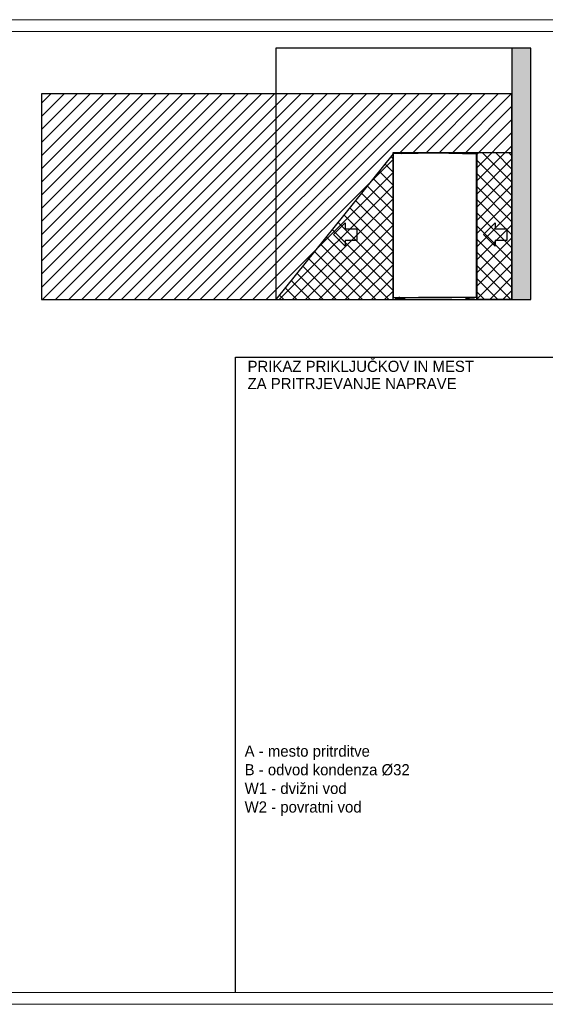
# Model space of a CAD drawing. Header units: millimetres. Extents: x 0 to 39025, y -31299 to 8400.
# Tile 47 of 256: x 9110 to 13595, y -31299 to -22899. Entities that reach past the tile are written whole.
import ezdxf

# ---------------------------------------------------------------- set-up
doc = ezdxf.new("R2010")
doc.units = ezdxf.units.MM
for name, color, linetype in [('ANOTACIJE', 7, 'Continuous'), ('FORMAT', 7, 'Continuous'), ('ODMIKI funkcionalni', 253, 'Continuous'), ('ODMIKI varnostni', 252, 'Continuous'), ('SREDNJICE_IN_TOCKE', 252, 'Continuous')]:
    doc.layers.add(name, color=color, linetype=linetype)
doc.styles.add('SLDTEXTSTYLE0', font='Montserrat-Regular.ttf', dxfattribs={"bigfont": 'bigfont'})
doc.styles.add('SLDTEXTSTYLE1', font='Montserrat-Regular.ttf')

# ---------------------------------------------------------------- blocks, each defined once
blk = doc.blocks.new('PUŠČICA')
at = {"ltscale": 10}
for p, q in [((0, 0), (-50, 50)), ((-50, 50), (-50, 25)), ((-100, 25), (-100, -25)), ((-50, 25), (-100, 25)), ((-50, -50), (0, 0)), ((-100, -25), (-50, -25)), ((-50, -25), (-50, -50))]:
    blk.add_line(p, q, dxfattribs=at)
blk = doc.blocks.new('*U54')
at = {"lineweight": 25}
for p, q in [((69.1, 14.3), (69.1, 2.5)), ((86.1, 14.3), (86.1, 2.5)), ((628.9, 12), (628.9, 2.5)), ((645.9, 12), (645.9, 2.5))]:
    blk.add_line(p, q, dxfattribs=at)
for points in [[(19.1, 0), (103, 0), (103, 2.5), (19.1, 2.5)], [(616.9, 0), (695.8, 0), (695.8, 2.5), (616.9, 2.5)]]:
    blk.add_lwpolyline(points, close=True, dxfattribs=at)
for points, knots in [([(2.9, 1247.8), (2.9, 1247.8), (2.3, 1247.7), (2.3, 1247.7), (2.3, 1247.7), (1.8, 1247.6), (1.8, 1247.6), (1.8, 1247.6), (1.3, 1247.3), (1.3, 1247.3), (1.3, 1247.3), (0.9, 1246.9), (0.9, 1246.9), (0.9, 1246.9), (0.5, 1246.5), (0.5, 1246.5), (0.5, 1246.5), (0.2, 1246), (0.2, 1246), (0.2, 1246), (0.1, 1245.4), (0.1, 1245.4), (0.1, 1245.4), (0, 1244.9), (0, 1244.9)], [0, 0, 0, 0, 1, 1, 1, 2, 2, 2, 3, 3, 3, 4, 4, 4, 5, 5, 5, 6, 6, 6, 7, 7, 7, 8, 8, 8, 8]), ([(1.4, 1243.3), (1.4, 1243.3), (0.8, 1243.2), (0.8, 1243.2), (0.8, 1243.2), (0.3, 1243.1), (0.3, 1243.1), (0.3, 1243.1), (0, 1243), (0, 1243), (0, 1243), (0, 1242.9), (0, 1242.9), (0, 1242.9), (0.3, 1242.8), (0.3, 1242.8), (0.3, 1242.8), (0.7, 1242.7), (0.7, 1242.7), (0.7, 1242.7), (1.3, 1242.7), (1.3, 1242.7), (1.3, 1242.7), (2, 1242.6), (2, 1242.6)], [0, 0, 0, 0, 1, 1, 1, 2, 2, 2, 3, 3, 3, 4, 4, 4, 5, 5, 5, 6, 6, 6, 7, 7, 7, 8, 8, 8, 8]), ([(2.9, 1246.8), (2.9, 1246.8), (2.5, 1246.8), (2.5, 1246.8), (2.5, 1246.8), (2.2, 1246.6), (2.2, 1246.6), (2.2, 1246.6), (1.8, 1246.5), (1.8, 1246.5), (1.8, 1246.5), (1.6, 1246.2), (1.6, 1246.2), (1.6, 1246.2), (1.3, 1245.9), (1.3, 1245.9), (1.3, 1245.9), (1.2, 1245.6), (1.2, 1245.6), (1.2, 1245.6), (1.1, 1245.3), (1.1, 1245.3), (1.1, 1245.3), (1, 1244.9), (1, 1244.9)], [0, 0, 0, 0, 1, 1, 1, 2, 2, 2, 3, 3, 3, 4, 4, 4, 5, 5, 5, 6, 6, 6, 7, 7, 7, 8, 8, 8, 8]), ([(1.7, 1243.3), (1.7, 1243.3), (1.4, 1243.2), (1.4, 1243.2), (1.4, 1243.2), (1.2, 1243.1), (1.2, 1243.1), (1.2, 1243.1), (1, 1243), (1, 1243), (1, 1243), (1, 1242.9), (1, 1242.9), (1, 1242.9), (1.1, 1242.8), (1.1, 1242.8), (1.1, 1242.8), (1.4, 1242.7), (1.4, 1242.7), (1.4, 1242.7), (1.7, 1242.7), (1.7, 1242.7), (1.7, 1242.7), (2, 1242.6), (2, 1242.6)], [0, 0, 0, 0, 1, 1, 1, 2, 2, 2, 3, 3, 3, 4, 4, 4, 5, 5, 5, 6, 6, 6, 7, 7, 7, 8, 8, 8, 8]), ([(2.9, 1246.7), (2.9, 1246.7), (2.5, 1246.6), (2.5, 1246.6), (2.5, 1246.6), (2.2, 1246.5), (2.2, 1246.5), (2.2, 1246.5), (1.9, 1246.3), (1.9, 1246.3), (1.9, 1246.3), (1.6, 1246.1), (1.6, 1246.1), (1.6, 1246.1), (1.4, 1245.8), (1.4, 1245.8), (1.4, 1245.8), (1.3, 1245.5), (1.3, 1245.5), (1.3, 1245.5), (1.2, 1245.2), (1.2, 1245.2), (1.2, 1245.2), (1.1, 1244.8), (1.1, 1244.8)], [0, 0, 0, 0, 1, 1, 1, 2, 2, 2, 3, 3, 3, 4, 4, 4, 5, 5, 5, 6, 6, 6, 7, 7, 7, 8, 8, 8, 8]), ([(2, 1242.6), (2, 1242.6), (1.9, 1243.3), (1.9, 1243.3), (1.9, 1243.3), (1.8, 1244), (1.8, 1244), (1.8, 1244), (1.7, 1244.4), (1.7, 1244.4), (1.7, 1244.4), (1.6, 1244.6), (1.6, 1244.6)], [0, 0, 0, 0, 1, 1, 1, 2, 2, 2, 3, 3, 3, 4, 4, 4, 4]), ([(2, 1242.6), (2, 1242.6), (1.9, 1243), (1.9, 1243), (1.9, 1243), (1.8, 1243.3), (1.8, 1243.3), (1.8, 1243.3), (1.7, 1243.5), (1.7, 1243.5), (1.7, 1243.5), (1.7, 1243.6), (1.7, 1243.6)], [0, 0, 0, 0, 1, 1, 1, 2, 2, 2, 3, 3, 3, 4, 4, 4, 4]), ([(2.9, 1245.6), (2.9, 1245.6), (2.8, 1245.6), (2.8, 1245.6), (2.8, 1245.6), (2.6, 1245.6), (2.6, 1245.6), (2.6, 1245.6), (2.5, 1245.5), (2.5, 1245.5), (2.5, 1245.5), (2.3, 1245.4), (2.3, 1245.4), (2.3, 1245.4), (2.3, 1245.3), (2.3, 1245.3), (2.3, 1245.3), (2.2, 1245.2), (2.2, 1245.2), (2.2, 1245.2), (2.1, 1245), (2.1, 1245), (2.1, 1245), (2.1, 1244.8), (2.1, 1244.8)], [0, 0, 0, 0, 1, 1, 1, 2, 2, 2, 3, 3, 3, 4, 4, 4, 5, 5, 5, 6, 6, 6, 7, 7, 7, 8, 8, 8, 8]), ([(2.9, 1245.7), (2.9, 1245.7), (2.9, 1245.8), (2.9, 1245.8), (2.9, 1245.8), (2.9, 1246), (2.9, 1246), (2.9, 1246), (2.9, 1246.3), (2.9, 1246.3), (2.9, 1246.3), (2.9, 1246.8), (2.9, 1246.8), (2.9, 1246.8), (2.9, 1247.2), (2.9, 1247.2), (2.9, 1247.2), (2.9, 1247.5), (2.9, 1247.5), (2.9, 1247.5), (2.9, 1247.7), (2.9, 1247.7), (2.9, 1247.7), (2.9, 1247.8), (2.9, 1247.8)], [0, 0, 0, 0, 1, 1, 1, 2, 2, 2, 3, 3, 3, 4, 4, 4, 5, 5, 5, 6, 6, 6, 7, 7, 7, 8, 8, 8, 8]), ([(2.9, 1247.8), (2.9, 1247.8), (2.9, 1247.8), (2.9, 1247.8), (2.9, 1247.8), (2.9, 1247.8), (2.9, 1247.8)], [0, 0, 0, 0, 1, 1, 1, 2, 2, 2, 2]), ([(68.2, 1246.3), (68.2, 1246.3), (68.2, 1246.5), (68.2, 1246.5), (68.2, 1246.5), (68.1, 1246.6), (68.1, 1246.6), (68.1, 1246.6), (68, 1246.8), (68, 1246.8), (68, 1246.8), (67.9, 1246.9), (67.9, 1246.9), (67.9, 1246.9), (67.8, 1247), (67.8, 1247), (67.8, 1247), (67.7, 1247), (67.7, 1247), (67.7, 1247), (67.5, 1247.1), (67.5, 1247.1), (67.5, 1247.1), (67.4, 1247.1), (67.4, 1247.1)], [0, 0, 0, 0, 1, 1, 1, 2, 2, 2, 3, 3, 3, 4, 4, 4, 5, 5, 5, 6, 6, 6, 7, 7, 7, 8, 8, 8, 8]), ([(69.2, 1246.5), (69.2, 1246.5), (69.1, 1246.8), (69.1, 1246.8), (69.1, 1246.8), (69, 1247.1), (69, 1247.1), (69, 1247.1), (69, 1247.1), (69, 1247.1)], [0, 0, 0, 0, 1, 1, 1, 2, 2, 2, 3, 3, 3, 3]), ([(74.1, 1247.3), (74.1, 1247.3), (74.2, 1247.2), (74.2, 1247.2), (74.2, 1247.2), (74.2, 1247), (74.2, 1247), (74.2, 1247), (74.2, 1246.8), (74.2, 1246.8), (74.2, 1246.8), (74.2, 1246.5), (74.2, 1246.5)], [0, 0, 0, 0, 1, 1, 1, 2, 2, 2, 3, 3, 3, 4, 4, 4, 4]), ([(356.5, 1255.6), (356.5, 1255.6), (356.5, 1255.5), (356.5, 1255.5), (356.5, 1255.5), (356.5, 1255.2), (356.5, 1255.2), (356.5, 1255.2), (356.5, 1254.9), (356.5, 1254.9), (356.5, 1254.9), (356.5, 1254.5), (356.5, 1254.5), (356.5, 1254.5), (356.5, 1254.1), (356.5, 1254.1), (356.5, 1254.1), (356.5, 1253.8), (356.5, 1253.8), (356.5, 1253.8), (356.5, 1253.5), (356.5, 1253.5), (356.5, 1253.5), (356.5, 1253.4), (356.5, 1253.4)], [0, 0, 0, 0, 1, 1, 1, 2, 2, 2, 3, 3, 3, 4, 4, 4, 5, 5, 5, 6, 6, 6, 7, 7, 7, 8, 8, 8, 8]), ([(356.5, 1252.6), (356.5, 1252.6), (356.5, 1252.8), (356.5, 1252.8), (356.5, 1252.8), (356.5, 1253), (356.5, 1253), (356.5, 1253), (356.5, 1253.1), (356.5, 1253.1), (356.5, 1253.1), (356.5, 1253.2), (356.5, 1253.2), (356.5, 1253.2), (356.5, 1253.3), (356.5, 1253.3), (356.5, 1253.3), (356.5, 1253.4), (356.5, 1253.4), (356.5, 1253.4), (356.5, 1253.4), (356.5, 1253.4), (356.5, 1253.4), (356.5, 1253.4), (356.5, 1253.4)], [0, 0, 0, 0, 1, 1, 1, 2, 2, 2, 3, 3, 3, 4, 4, 4, 5, 5, 5, 6, 6, 6, 7, 7, 7, 8, 8, 8, 8]), ([(357.4, 1252.4), (357.4, 1252.4), (357.4, 1252.3), (357.4, 1252.3), (357.4, 1252.3), (357.4, 1252.2), (357.4, 1252.2), (357.4, 1252.2), (357.4, 1252), (357.4, 1252), (357.4, 1252), (357.4, 1251.8), (357.4, 1251.8), (357.4, 1251.8), (357.4, 1251.5), (357.4, 1251.5), (357.4, 1251.5), (357.4, 1251.1), (357.4, 1251.1), (357.4, 1251.1), (357.4, 1250.8), (357.4, 1250.8), (357.4, 1250.8), (357.4, 1250.4), (357.4, 1250.4)], [0, 0, 0, 0, 1, 1, 1, 2, 2, 2, 3, 3, 3, 4, 4, 4, 5, 5, 5, 6, 6, 6, 7, 7, 7, 8, 8, 8, 8]), ([(357.5, 1255.6), (357.5, 1255.6), (357.5, 1255.6), (357.5, 1255.6), (357.5, 1255.6), (357.5, 1255.6), (357.5, 1255.6), (357.5, 1255.6), (357.5, 1255.6), (357.5, 1255.6), (357.5, 1255.6), (357.5, 1255.6), (357.5, 1255.6), (357.5, 1255.6), (357.5, 1255.6), (357.5, 1255.6), (357.5, 1255.6), (357.5, 1255.6), (357.5, 1255.6), (357.5, 1255.6), (357.5, 1255.6), (357.5, 1255.6), (357.5, 1255.6), (357.5, 1255.6), (357.5, 1255.6)], [0, 0, 0, 0, 1, 1, 1, 2, 2, 2, 3, 3, 3, 4, 4, 4, 5, 5, 5, 6, 6, 6, 7, 7, 7, 8, 8, 8, 8]), ([(357.5, 1254.6), (357.5, 1254.6), (357.5, 1254.6), (357.5, 1254.6), (357.5, 1254.6), (357.5, 1254.6), (357.5, 1254.6), (357.5, 1254.6), (357.5, 1254.6), (357.5, 1254.6), (357.5, 1254.6), (357.5, 1254.6), (357.5, 1254.6), (357.5, 1254.6), (357.5, 1254.6), (357.5, 1254.6)], [0, 0, 0, 0, 1, 1, 1, 2, 2, 2, 3, 3, 3, 4, 4, 4, 5, 5, 5, 5]), ([(357.6, 1250.4), (357.6, 1250.4), (357.6, 1250.8), (357.6, 1250.8), (357.6, 1250.8), (357.6, 1251.1), (357.6, 1251.1), (357.6, 1251.1), (357.6, 1251.5), (357.6, 1251.5), (357.6, 1251.5), (357.6, 1251.8), (357.6, 1251.8), (357.6, 1251.8), (357.6, 1252), (357.6, 1252), (357.6, 1252), (357.6, 1252.2), (357.6, 1252.2), (357.6, 1252.2), (357.6, 1252.3), (357.6, 1252.3), (357.6, 1252.3), (357.6, 1252.4), (357.6, 1252.4)], [0, 0, 0, 0, 1, 1, 1, 2, 2, 2, 3, 3, 3, 4, 4, 4, 5, 5, 5, 6, 6, 6, 7, 7, 7, 8, 8, 8, 8]), ([(358.5, 1253.4), (358.5, 1253.4), (358.5, 1253.5), (358.5, 1253.5), (358.5, 1253.5), (358.5, 1253.8), (358.5, 1253.8), (358.5, 1253.8), (358.5, 1254.1), (358.5, 1254.1), (358.5, 1254.1), (358.5, 1254.5), (358.5, 1254.5), (358.5, 1254.5), (358.5, 1254.9), (358.5, 1254.9), (358.5, 1254.9), (358.5, 1255.2), (358.5, 1255.2), (358.5, 1255.2), (358.5, 1255.5), (358.5, 1255.5), (358.5, 1255.5), (358.5, 1255.6), (358.5, 1255.6)], [0, 0, 0, 0, 1, 1, 1, 2, 2, 2, 3, 3, 3, 4, 4, 4, 5, 5, 5, 6, 6, 6, 7, 7, 7, 8, 8, 8, 8]), ([(358.5, 1253.4), (358.5, 1253.4), (358.5, 1253.4), (358.5, 1253.4), (358.5, 1253.4), (358.5, 1253.4), (358.5, 1253.4), (358.5, 1253.4), (358.5, 1253.3), (358.5, 1253.3), (358.5, 1253.3), (358.5, 1253.2), (358.5, 1253.2), (358.5, 1253.2), (358.5, 1253.1), (358.5, 1253.1), (358.5, 1253.1), (358.5, 1253), (358.5, 1253), (358.5, 1253), (358.5, 1252.8), (358.5, 1252.8), (358.5, 1252.8), (358.5, 1252.6), (358.5, 1252.6)], [0, 0, 0, 0, 1, 1, 1, 2, 2, 2, 3, 3, 3, 4, 4, 4, 5, 5, 5, 6, 6, 6, 7, 7, 7, 8, 8, 8, 8]), ([(640.8, 1246.5), (640.8, 1246.5), (640.8, 1246.8), (640.8, 1246.8), (640.8, 1246.8), (640.8, 1247), (640.8, 1247), (640.8, 1247), (640.8, 1247.2), (640.8, 1247.2), (640.8, 1247.2), (640.9, 1247.3), (640.9, 1247.3)], [0, 0, 0, 0, 1, 1, 1, 2, 2, 2, 3, 3, 3, 4, 4, 4, 4]), ([(645.8, 1246.5), (645.8, 1246.5), (645.9, 1246.8), (645.9, 1246.8), (645.9, 1246.8), (646, 1247.1), (646, 1247.1), (646, 1247.1), (646, 1247.1), (646, 1247.1)], [0, 0, 0, 0, 1, 1, 1, 2, 2, 2, 3, 3, 3, 3]), ([(646.8, 1246.3), (646.8, 1246.3), (646.8, 1246.5), (646.8, 1246.5), (646.8, 1246.5), (646.9, 1246.6), (646.9, 1246.6), (646.9, 1246.6), (647, 1246.8), (647, 1246.8), (647, 1246.8), (647.1, 1246.9), (647.1, 1246.9), (647.1, 1246.9), (647.2, 1247), (647.2, 1247), (647.2, 1247), (647.3, 1247), (647.3, 1247), (647.3, 1247), (647.5, 1247.1), (647.5, 1247.1), (647.5, 1247.1), (647.6, 1247.1), (647.6, 1247.1)], [0, 0, 0, 0, 1, 1, 1, 2, 2, 2, 3, 3, 3, 4, 4, 4, 5, 5, 5, 6, 6, 6, 7, 7, 7, 8, 8, 8, 8]), ([(712.1, 1247.8), (712.1, 1247.8), (712.1, 1247.7), (712.1, 1247.7), (712.1, 1247.7), (712.1, 1247.5), (712.1, 1247.5), (712.1, 1247.5), (712.1, 1247.2), (712.1, 1247.2), (712.1, 1247.2), (712.1, 1246.8), (712.1, 1246.8), (712.1, 1246.8), (712.1, 1246.3), (712.1, 1246.3), (712.1, 1246.3), (712.1, 1246), (712.1, 1246), (712.1, 1246), (712.1, 1245.8), (712.1, 1245.8), (712.1, 1245.8), (712.1, 1245.7), (712.1, 1245.7)], [0, 0, 0, 0, 1, 1, 1, 2, 2, 2, 3, 3, 3, 4, 4, 4, 5, 5, 5, 6, 6, 6, 7, 7, 7, 8, 8, 8, 8]), ([(712.1, 1247.8), (712.1, 1247.8), (712.7, 1247.7), (712.7, 1247.7), (712.7, 1247.7), (713.2, 1247.6), (713.2, 1247.6), (713.2, 1247.6), (713.7, 1247.3), (713.7, 1247.3), (713.7, 1247.3), (714.2, 1246.9), (714.2, 1246.9), (714.2, 1246.9), (714.5, 1246.5), (714.5, 1246.5), (714.5, 1246.5), (714.8, 1246), (714.8, 1246), (714.8, 1246), (714.9, 1245.4), (714.9, 1245.4), (714.9, 1245.4), (715, 1244.9), (715, 1244.9)], [0, 0, 0, 0, 1, 1, 1, 2, 2, 2, 3, 3, 3, 4, 4, 4, 5, 5, 5, 6, 6, 6, 7, 7, 7, 8, 8, 8, 8]), ([(712.1, 1246.8), (712.1, 1246.8), (712.5, 1246.8), (712.5, 1246.8), (712.5, 1246.8), (712.8, 1246.6), (712.8, 1246.6), (712.8, 1246.6), (713.2, 1246.5), (713.2, 1246.5), (713.2, 1246.5), (713.4, 1246.2), (713.4, 1246.2), (713.4, 1246.2), (713.7, 1245.9), (713.7, 1245.9), (713.7, 1245.9), (713.8, 1245.6), (713.8, 1245.6), (713.8, 1245.6), (713.9, 1245.3), (713.9, 1245.3), (713.9, 1245.3), (714, 1244.9), (714, 1244.9)], [0, 0, 0, 0, 1, 1, 1, 2, 2, 2, 3, 3, 3, 4, 4, 4, 5, 5, 5, 6, 6, 6, 7, 7, 7, 8, 8, 8, 8]), ([(713.9, 1244.8), (713.9, 1244.8), (713.8, 1245.2), (713.8, 1245.2), (713.8, 1245.2), (713.7, 1245.5), (713.7, 1245.5), (713.7, 1245.5), (713.6, 1245.8), (713.6, 1245.8), (713.6, 1245.8), (713.4, 1246.1), (713.4, 1246.1), (713.4, 1246.1), (713.1, 1246.3), (713.1, 1246.3), (713.1, 1246.3), (712.8, 1246.5), (712.8, 1246.5), (712.8, 1246.5), (712.5, 1246.6), (712.5, 1246.6), (712.5, 1246.6), (712.1, 1246.7), (712.1, 1246.7)], [0, 0, 0, 0, 1, 1, 1, 2, 2, 2, 3, 3, 3, 4, 4, 4, 5, 5, 5, 6, 6, 6, 7, 7, 7, 8, 8, 8, 8]), ([(712.9, 1244.8), (712.9, 1244.8), (712.9, 1245), (712.9, 1245), (712.9, 1245), (712.8, 1245.2), (712.8, 1245.2), (712.8, 1245.2), (712.7, 1245.3), (712.7, 1245.3), (712.7, 1245.3), (712.7, 1245.4), (712.7, 1245.4), (712.7, 1245.4), (712.5, 1245.5), (712.5, 1245.5), (712.5, 1245.5), (712.4, 1245.6), (712.4, 1245.6), (712.4, 1245.6), (712.2, 1245.6), (712.2, 1245.6), (712.2, 1245.6), (712.1, 1245.6), (712.1, 1245.6)], [0, 0, 0, 0, 1, 1, 1, 2, 2, 2, 3, 3, 3, 4, 4, 4, 5, 5, 5, 6, 6, 6, 7, 7, 7, 8, 8, 8, 8]), ([(713.4, 1244.6), (713.4, 1244.6), (713.3, 1244.4), (713.3, 1244.4), (713.3, 1244.4), (713.2, 1244), (713.2, 1244), (713.2, 1244), (713.1, 1243.3), (713.1, 1243.3), (713.1, 1243.3), (713, 1242.6), (713, 1242.6)], [0, 0, 0, 0, 1, 1, 1, 2, 2, 2, 3, 3, 3, 4, 4, 4, 4]), ([(713.3, 1243.6), (713.3, 1243.6), (713.3, 1243.5), (713.3, 1243.5), (713.3, 1243.5), (713.2, 1243.3), (713.2, 1243.3), (713.2, 1243.3), (713.1, 1243), (713.1, 1243), (713.1, 1243), (713, 1242.6), (713, 1242.6)], [0, 0, 0, 0, 1, 1, 1, 2, 2, 2, 3, 3, 3, 4, 4, 4, 4]), ([(713, 1242.6), (713, 1242.6), (713.7, 1242.7), (713.7, 1242.7), (713.7, 1242.7), (714.3, 1242.7), (714.3, 1242.7), (714.3, 1242.7), (714.7, 1242.8), (714.7, 1242.8), (714.7, 1242.8), (715, 1242.9), (715, 1242.9), (715, 1242.9), (715, 1243), (715, 1243), (715, 1243), (714.7, 1243.1), (714.7, 1243.1), (714.7, 1243.1), (714.2, 1243.2), (714.2, 1243.2), (714.2, 1243.2), (713.6, 1243.3), (713.6, 1243.3)], [0, 0, 0, 0, 1, 1, 1, 2, 2, 2, 3, 3, 3, 4, 4, 4, 5, 5, 5, 6, 6, 6, 7, 7, 7, 8, 8, 8, 8]), ([(713, 1242.6), (713, 1242.6), (713.3, 1242.7), (713.3, 1242.7), (713.3, 1242.7), (713.7, 1242.7), (713.7, 1242.7), (713.7, 1242.7), (713.9, 1242.8), (713.9, 1242.8), (713.9, 1242.8), (714, 1242.9), (714, 1242.9), (714, 1242.9), (714, 1243), (714, 1243), (714, 1243), (713.8, 1243.1), (713.8, 1243.1), (713.8, 1243.1), (713.6, 1243.2), (713.6, 1243.2), (713.6, 1243.2), (713.3, 1243.3), (713.3, 1243.3)], [0, 0, 0, 0, 1, 1, 1, 2, 2, 2, 3, 3, 3, 4, 4, 4, 5, 5, 5, 6, 6, 6, 7, 7, 7, 8, 8, 8, 8]), ([(715, 86.9), (715, 86.9), (715, 86.9), (715, 86.9), (715, 86.9), (715, 86.9), (715, 86.9)], [0, 0, 0, 0, 1, 1, 1, 2, 2, 2, 2]), ([(2, 17.6), (2, 17.6), (1.3, 17.6), (1.3, 17.6), (1.3, 17.6), (0.7, 17.6), (0.7, 17.6), (0.7, 17.6), (0.3, 17.6), (0.3, 17.6), (0.3, 17.6), (0, 17.6), (0, 17.6), (0, 17.6), (0, 17.6), (0, 17.6)], [0, 0, 0, 0, 1, 1, 1, 2, 2, 2, 3, 3, 3, 4, 4, 4, 5, 5, 5, 5]), ([(0.2, 17.6), (0.2, 17.6), (0.3, 17.4), (0.3, 17.4), (0.3, 17.4), (0.6, 17.1), (0.6, 17.1), (0.6, 17.1), (0.9, 16.9), (0.9, 16.9), (0.9, 16.9), (1.2, 16.7), (1.2, 16.7), (1.2, 16.7), (1.6, 16.6), (1.6, 16.6), (1.6, 16.6), (2, 16.5), (2, 16.5)], [0, 0, 0, 0, 1, 1, 1, 2, 2, 2, 3, 3, 3, 4, 4, 4, 5, 5, 5, 6, 6, 6, 6]), ([(1.7, 17.6), (1.7, 17.6), (1.8, 17.6), (1.8, 17.6), (1.8, 17.6), (2, 17.6), (2, 17.6)], [0, 0, 0, 0, 1, 1, 1, 2, 2, 2, 2]), ([(2, 16.5), (2, 16.5), (2, 16.6), (2, 16.6), (2, 16.6), (2, 16.9), (2, 16.9), (2, 16.9), (2, 17.2), (2, 17.2), (2, 17.2), (2, 17.6), (2, 17.6)], [0, 0, 0, 0, 1, 1, 1, 2, 2, 2, 3, 3, 3, 4, 4, 4, 4]), ([(87.1, 14.3), (87.1, 14.3), (86.9, 14.3), (86.9, 14.3), (86.9, 14.3), (86.4, 14.3), (86.4, 14.3), (86.4, 14.3), (85.5, 14.3), (85.5, 14.3), (85.5, 14.3), (84.3, 14.3), (84.3, 14.3), (84.3, 14.3), (82.9, 14.3), (82.9, 14.3), (82.9, 14.3), (81.2, 14.3), (81.2, 14.3), (81.2, 14.3), (79.5, 14.3), (79.5, 14.3), (79.5, 14.3), (77.6, 14.3), (77.6, 14.3), (77.6, 14.3), (75.7, 14.3), (75.7, 14.3), (75.7, 14.3), (74, 14.3), (74, 14.3), (74, 14.3), (72.3, 14.3), (72.3, 14.3), (72.3, 14.3), (70.9, 14.3), (70.9, 14.3), (70.9, 14.3), (69.7, 14.3), (69.7, 14.3), (69.7, 14.3), (68.8, 14.3), (68.8, 14.3), (68.8, 14.3), (68.3, 14.3), (68.3, 14.3), (68.3, 14.3), (68.1, 14.3), (68.1, 14.3)], [0, 0, 0, 0, 1, 1, 1, 2, 2, 2, 3, 3, 3, 4, 4, 4, 5, 5, 5, 6, 6, 6, 7, 7, 7, 8, 8, 8, 9, 9, 9, 10, 10, 10, 11, 11, 11, 12, 12, 12, 13, 13, 13, 14, 14, 14, 15, 15, 15, 16, 16, 16, 16]), ([(458.8, 16.5), (458.8, 16.5), (458.7, 16.5), (458.7, 16.5), (458.7, 16.5), (458.1, 16.5), (458.1, 16.5), (458.1, 16.5), (457.2, 16.5), (457.2, 16.5), (457.2, 16.5), (456, 16.5), (456, 16.5), (456, 16.5), (454.5, 16.5), (454.5, 16.5), (454.5, 16.5), (452.8, 16.5), (452.8, 16.5), (452.8, 16.5), (450.8, 16.5), (450.8, 16.5), (450.8, 16.5), (448.7, 16.5), (448.7, 16.5), (448.7, 16.5), (446.4, 16.5), (446.4, 16.5), (446.4, 16.5), (444.1, 16.5), (444.1, 16.5), (444.1, 16.5), (441.8, 16.5), (441.8, 16.5), (441.8, 16.5), (439.5, 16.5), (439.5, 16.5), (439.5, 16.5), (437.4, 16.5), (437.4, 16.5), (437.4, 16.5), (435.5, 16.5), (435.5, 16.5)], [0, 0, 0, 0, 1, 1, 1, 2, 2, 2, 3, 3, 3, 4, 4, 4, 5, 5, 5, 6, 6, 6, 7, 7, 7, 8, 8, 8, 9, 9, 9, 10, 10, 10, 11, 11, 11, 12, 12, 12, 13, 13, 13, 14, 14, 14, 14]), ([(452.7, 16.5), (452.7, 16.5), (452.8, 16.5), (452.8, 16.5), (452.8, 16.5), (454.5, 16.5), (454.5, 16.5), (454.5, 16.5), (456, 16.5), (456, 16.5), (456, 16.5), (457.2, 16.5), (457.2, 16.5), (457.2, 16.5), (458.1, 16.5), (458.1, 16.5), (458.1, 16.5), (458.7, 16.5), (458.7, 16.5), (458.7, 16.5), (458.8, 16.5), (458.8, 16.5)], [0, 0, 0, 0, 1, 1, 1, 2, 2, 2, 3, 3, 3, 4, 4, 4, 5, 5, 5, 6, 6, 6, 7, 7, 7, 7]), ([(498.4, 16.5), (498.4, 16.5), (498.4, 16.6), (498.4, 16.6), (498.4, 16.6), (498.4, 16.9), (498.4, 16.9), (498.4, 16.9), (498.4, 17.2), (498.4, 17.2), (498.4, 17.2), (498.4, 17.6), (498.4, 17.6)], [0, 0, 0, 0, 1, 1, 1, 2, 2, 2, 3, 3, 3, 4, 4, 4, 4]), ([(646.9, 12), (646.9, 12), (646.7, 12), (646.7, 12), (646.7, 12), (646.2, 12), (646.2, 12), (646.2, 12), (645.3, 12), (645.3, 12), (645.3, 12), (644.1, 12), (644.1, 12), (644.1, 12), (642.7, 12), (642.7, 12), (642.7, 12), (641, 12), (641, 12), (641, 12), (639.3, 12), (639.3, 12), (639.3, 12), (637.4, 12), (637.4, 12), (637.4, 12), (635.5, 12), (635.5, 12), (635.5, 12), (633.8, 12), (633.8, 12), (633.8, 12), (632.1, 12), (632.1, 12), (632.1, 12), (630.7, 12), (630.7, 12), (630.7, 12), (629.5, 12), (629.5, 12), (629.5, 12), (628.6, 12), (628.6, 12), (628.6, 12), (628.1, 12), (628.1, 12), (628.1, 12), (627.9, 12), (627.9, 12)], [0, 0, 0, 0, 1, 1, 1, 2, 2, 2, 3, 3, 3, 4, 4, 4, 5, 5, 5, 6, 6, 6, 7, 7, 7, 8, 8, 8, 9, 9, 9, 10, 10, 10, 11, 11, 11, 12, 12, 12, 13, 13, 13, 14, 14, 14, 15, 15, 15, 16, 16, 16, 16]), ([(714.8, 17.6), (714.8, 17.6), (714.7, 17.4), (714.7, 17.4), (714.7, 17.4), (714.4, 17.1), (714.4, 17.1), (714.4, 17.1), (714.1, 16.9), (714.1, 16.9), (714.1, 16.9), (713.8, 16.7), (713.8, 16.7), (713.8, 16.7), (713.4, 16.6), (713.4, 16.6), (713.4, 16.6), (713, 16.5), (713, 16.5)], [0, 0, 0, 0, 1, 1, 1, 2, 2, 2, 3, 3, 3, 4, 4, 4, 5, 5, 5, 6, 6, 6, 6]), ([(713, 17.6), (713, 17.6), (713.7, 17.6), (713.7, 17.6), (713.7, 17.6), (714.3, 17.6), (714.3, 17.6), (714.3, 17.6), (714.7, 17.6), (714.7, 17.6), (714.7, 17.6), (715, 17.6), (715, 17.6), (715, 17.6), (715, 17.6), (715, 17.6)], [0, 0, 0, 0, 1, 1, 1, 2, 2, 2, 3, 3, 3, 4, 4, 4, 5, 5, 5, 5]), ([(713, 16.5), (713, 16.5), (713, 16.6), (713, 16.6), (713, 16.6), (713, 16.9), (713, 16.9), (713, 16.9), (713, 17.2), (713, 17.2), (713, 17.2), (713, 17.6), (713, 17.6)], [0, 0, 0, 0, 1, 1, 1, 2, 2, 2, 3, 3, 3, 4, 4, 4, 4]), ([(713.3, 17.6), (713.3, 17.6), (713.2, 17.6), (713.2, 17.6), (713.2, 17.6), (713, 17.6), (713, 17.6)], [0, 0, 0, 0, 1, 1, 1, 2, 2, 2, 2]), ([(715, 17.6), (715, 17.6), (715, 17.6), (715, 17.6), (715, 17.6), (715, 17.6), (715, 17.6)], [0, 0, 0, 0, 1, 1, 1, 2, 2, 2, 2])]:
    blk.add_open_spline(points, degree=3, knots=knots, dxfattribs=at)
for points in [[(1, 1244.9), (1, 1244.9), (0, 1244.9), (0, 1244.9)], [(0, 1244.9), (0, 1244.9), (0, 1243), (0, 1243)], [(0, 1243), (0, 1243), (0, 17.6), (0, 17.6)], [(1, 1244.9), (1, 1244.9), (1, 1243.2), (1, 1243.2)], [(2.1, 1244.8), (2.1, 1244.8), (1.1, 1244.8), (1.1, 1244.8)], [(1.1, 1244.8), (1.1, 1244.8), (1.1, 1243.2), (1.1, 1243.2)], [(1.4, 1243.6), (1.4, 1243.6), (1.4, 1244.6), (1.4, 1244.6)], [(1.6, 1244.6), (1.6, 1244.6), (1.4, 1244.6), (1.4, 1244.6)], [(1.7, 1243.6), (1.7, 1243.6), (1.4, 1243.6), (1.4, 1243.6)], [(1.4, 1243.3), (1.4, 1243.3), (1.7, 1243.3), (1.7, 1243.3)], [(1.4, 1243.3), (1.4, 1243.3), (1.8, 1243.3), (1.8, 1243.3)], [(357.4, 1252.4), (357.4, 1252.4), (1.6, 1244.6), (1.6, 1244.6)], [(1.6, 1244.6), (1.6, 1244.6), (1.7, 1243.6), (1.7, 1243.6)], [(1.7, 1243.3), (1.7, 1243.3), (1.8, 1243.3), (1.8, 1243.3)], [(1.7, 1243.3), (1.7, 1243.3), (1.7, 1242.6), (1.7, 1242.6)], [(357.4, 1250.4), (357.4, 1250.4), (2, 1242.6), (2, 1242.6)], [(2, 17.6), (2, 17.6), (2, 1242.6), (2, 1242.6)], [(2.1, 1244.6), (2.1, 1244.6), (2.1, 1244.8), (2.1, 1244.8)], [(2.9, 1247.8), (2.9, 1247.8), (356.5, 1255.6), (356.5, 1255.6)], [(2.9, 1245.7), (2.9, 1245.7), (356.5, 1253.4), (356.5, 1253.4)], [(2.9, 1247.8), (2.9, 1247.8), (2.9, 1246.8), (2.9, 1246.8)], [(2.9, 1246.8), (2.9, 1246.8), (2.9, 1246.8), (2.9, 1246.8)], [(2.9, 1245.6), (2.9, 1245.6), (2.9, 1246.7), (2.9, 1246.7)], [(2.9, 1246.7), (2.9, 1246.7), (2.9, 1246.7), (2.9, 1246.7)], [(24.5, 1246.1), (24.5, 1246.1), (2.9, 1245.6), (2.9, 1245.6)], [(67.4, 1247.1), (67.4, 1247.1), (24.5, 1246.1), (24.5, 1246.1)], [(24.5, 1246.1), (24.5, 1246.1), (24.5, 1246.2), (24.5, 1246.2)], [(67.4, 1247.1), (67.4, 1247.1), (67.4, 1247.1), (67.4, 1247.1)], [(69.2, 1246.5), (69.2, 1246.5), (68.2, 1246.3), (68.2, 1246.3)], [(68.2, 1246), (68.2, 1246), (68.2, 1246.3), (68.2, 1246.3)], [(69.2, 1246.1), (69.2, 1246.1), (69.2, 1246.5), (69.2, 1246.5)], [(74.2, 1246.5), (74.2, 1246.5), (356.5, 1252.6), (356.5, 1252.6)], [(74.2, 1246.5), (74.2, 1246.5), (74.3, 1246.2), (74.3, 1246.2)], [(356.5, 1255.6), (356.5, 1255.6), (357.5, 1255.6), (357.5, 1255.6)], [(356.5, 1254.6), (356.5, 1254.6), (357.5, 1254.6), (357.5, 1254.6)], [(356.5, 1252.4), (356.5, 1252.4), (356.5, 1252.6), (356.5, 1252.6)], [(357.6, 1250.9), (357.6, 1250.9), (357.4, 1250.9), (357.4, 1250.9)], [(357.4, 1250.4), (357.4, 1250.4), (357.6, 1250.4), (357.6, 1250.4)], [(357.5, 1254.6), (357.5, 1254.6), (357.5, 1255.6), (357.5, 1255.6)], [(357.5, 1255.6), (357.5, 1255.6), (357.5, 1254.6), (357.5, 1254.6)], [(357.5, 1255.6), (357.5, 1255.6), (358.5, 1255.6), (358.5, 1255.6)], [(357.5, 1254.6), (357.5, 1254.6), (358.5, 1254.6), (358.5, 1254.6)], [(713.4, 1244.6), (713.4, 1244.6), (357.6, 1252.4), (357.6, 1252.4)], [(357.6, 1250.4), (357.6, 1250.4), (713, 1242.6), (713, 1242.6)], [(358.5, 1255.6), (358.5, 1255.6), (712.1, 1247.8), (712.1, 1247.8)], [(358.5, 1253.4), (358.5, 1253.4), (712.1, 1245.7), (712.1, 1245.7)], [(358.5, 1252.6), (358.5, 1252.6), (640.8, 1246.5), (640.8, 1246.5)], [(358.5, 1252.6), (358.5, 1252.6), (358.5, 1252.4), (358.5, 1252.4)], [(640.7, 1246.2), (640.7, 1246.2), (640.8, 1246.5), (640.8, 1246.5)], [(645.8, 1246.5), (645.8, 1246.5), (646.8, 1246.3), (646.8, 1246.3)], [(645.8, 1246.1), (645.8, 1246.1), (645.8, 1246.5), (645.8, 1246.5)], [(646.8, 1246), (646.8, 1246), (646.8, 1246.3), (646.8, 1246.3)], [(647.6, 1247.1), (647.6, 1247.1), (647.6, 1247.1), (647.6, 1247.1)], [(647.6, 1247.1), (647.6, 1247.1), (690.6, 1246.1), (690.6, 1246.1)], [(690.6, 1246.1), (690.6, 1246.1), (690.6, 1246.2), (690.6, 1246.2)], [(690.6, 1246.1), (690.6, 1246.1), (712.1, 1245.6), (712.1, 1245.6)], [(712.1, 1247.8), (712.1, 1247.8), (712.1, 1246.8), (712.1, 1246.8)], [(712.1, 1247.8), (712.1, 1247.8), (712.1, 1247.8), (712.1, 1247.8)], [(712.1, 1246.8), (712.1, 1246.8), (712.1, 1247.8), (712.1, 1247.8)], [(712.1, 1246.8), (712.1, 1246.8), (712.1, 1246.8), (712.1, 1246.8)], [(712.1, 1246.8), (712.1, 1246.8), (712.1, 1246.8), (712.1, 1246.8)], [(712.1, 1245.6), (712.1, 1245.6), (712.1, 1246.7), (712.1, 1246.7)], [(712.1, 1246.7), (712.1, 1246.7), (712.1, 1246.7), (712.1, 1246.7)], [(712.9, 1244.8), (712.9, 1244.8), (713.9, 1244.8), (713.9, 1244.8)], [(712.9, 1244.8), (712.9, 1244.8), (712.9, 1244.6), (712.9, 1244.6)], [(713, 558.3), (713, 558.3), (713, 1242.6), (713, 1242.6)], [(713, 17.6), (713, 17.6), (713, 1242.6), (713, 1242.6)], [(713.3, 1243.3), (713.3, 1243.3), (713.2, 1243.3), (713.2, 1243.3)], [(713.6, 1243.3), (713.6, 1243.3), (713.2, 1243.3), (713.2, 1243.3)], [(713.4, 1244.6), (713.4, 1244.6), (713.3, 1243.6), (713.3, 1243.6)], [(713.6, 1243.6), (713.6, 1243.6), (713.3, 1243.6), (713.3, 1243.6)], [(713.6, 1243.3), (713.6, 1243.3), (713.3, 1243.3), (713.3, 1243.3)], [(713.3, 1243.3), (713.3, 1243.3), (713.3, 1242.6), (713.3, 1242.6)], [(713.4, 1244.6), (713.4, 1244.6), (713.6, 1244.6), (713.6, 1244.6)], [(713.6, 1244.6), (713.6, 1244.6), (713.6, 1243.6), (713.6, 1243.6)], [(713.9, 1243.2), (713.9, 1243.2), (713.9, 1244.8), (713.9, 1244.8)], [(715, 1244.9), (715, 1244.9), (714, 1244.9), (714, 1244.9)], [(714, 1244.9), (714, 1244.9), (714, 1243.2), (714, 1243.2)], [(715, 1244.9), (715, 1244.9), (715, 1243), (715, 1243)], [(715, 558.3), (715, 558.3), (715, 1243), (715, 1243)], [(715, 86.9), (715, 86.9), (715, 558.3), (715, 558.3)], [(0, 152.3), (0, 152.3), (0, 18.6), (0, 18.6)], [(715, 86.9), (715, 86.9), (715, 87.2), (715, 87.2)], [(715, 86.9), (715, 86.9), (715, 18.6), (715, 18.6)], [(2, 17.6), (2, 17.6), (498.4, 17.6), (498.4, 17.6)], [(2, 16.5), (2, 16.5), (498.4, 16.5), (498.4, 16.5)], [(2, 16.5), (2, 16.5), (2.6, 16.5), (2.6, 16.5)], [(2.6, 16.5), (2.6, 16.5), (49.3, 16.5), (49.3, 16.5)], [(57.3, 16.5), (57.3, 16.5), (49.3, 16.5), (49.3, 16.5)], [(58, 16.5), (58, 16.5), (57.3, 16.5), (57.3, 16.5)], [(64.2, 16.5), (64.2, 16.5), (492.6, 16.5), (492.6, 16.5)], [(68.1, 16.5), (68.1, 16.5), (68.1, 14.3), (68.1, 14.3)], [(87.1, 14.3), (87.1, 14.3), (87.1, 16.5), (87.1, 16.5)], [(179.1, 15.5), (179.1, 15.5), (179.1, 16.5), (179.1, 16.5)], [(180.1, 15.5), (180.1, 15.5), (179.1, 15.5), (179.1, 15.5)], [(180.1, 16.5), (180.1, 16.5), (180.1, 15.5), (180.1, 15.5)], [(713, 17.6), (713, 17.6), (216.6, 17.6), (216.6, 17.6)], [(713, 16.5), (713, 16.5), (216.6, 16.5), (216.6, 16.5)], [(492.6, 16.5), (492.6, 16.5), (495.1, 16.5), (495.1, 16.5)], [(501, 17.6), (501, 17.6), (498.4, 17.6), (498.4, 17.6)], [(498.4, 16.5), (498.4, 16.5), (501, 16.5), (501, 16.5)], [(627.9, 16.5), (627.9, 16.5), (627.9, 12), (627.9, 12)], [(646.9, 12), (646.9, 12), (646.9, 16.5), (646.9, 16.5)], [(712.4, 16.5), (712.4, 16.5), (665.7, 16.5), (665.7, 16.5)], [(713, 16.5), (713, 16.5), (712.4, 16.5), (712.4, 16.5)], [(713.9, 17.6), (713.9, 17.6), (715, 17.6), (715, 17.6)], [(715, 17.6), (715, 17.6), (715, 18.6), (715, 18.6)]]:
    blk.add_open_spline(points, degree=3, dxfattribs=at)
blk = doc.blocks.new('SW_NOTE_0')
at = {"layer": 'ANOTACIJE', "color": 0, "char_height": 4.7625, "attachment_point": 1}
for s, insert, style in [('PRIKAZ PRIKLJUČKOV IN MEST', (0, 6), 'SLDTEXTSTYLE0'), ('ZA PRITRJEVANJE NAPRAVE', (0, -1.35), 'SLDTEXTSTYLE1')]:
    blk.add_mtext(s, dxfattribs=dict(at, insert=insert, style=style))

msp = doc.modelspace()

# ---------------------------------------------------------------- hatches: boundary and pattern name
at = {"layer": 'ODMIKI funkcionalni'}
h = msp.add_hatch(dxfattribs=at)
h.set_pattern_fill('ANSI31', color=256, scale=25)
h.set_pattern_definition([(45, (894.91, -34369.42), (-56.1266, 56.1266), [])])
h.paths.add_polyline_path([(13010.8, -24030.9), (13010.8, -25286.4), (13310.8, -25286.4), (13310.8, -23530.9), (9295.8, -23530.9), (9295.8, -25286.4), (12295.8, -25286.4), (12295.8, -24030.9)])
at = {"layer": 'ODMIKI varnostni'}
h = msp.add_hatch(dxfattribs=at)
h.set_pattern_fill('ANSI31', color=256, scale=25, angle=90)
h.set_pattern_definition([(135, (8167.03, -33540.585), (-56.1266, -56.1266), [])])
h.paths.add_polyline_path([(12295.8, -25286.4), (12295.8, -24043.5), (11295.8, -25286.4)])
h = msp.add_hatch(dxfattribs=at)
h.set_pattern_fill('ANSI31', color=256, scale=25, angle=90)
h.set_pattern_definition([(135, (0, -18719.98), (-56.1266, -56.1266), [])])
h.paths.add_polyline_path([(13010.8, -24030.9), (13310.8, -24030.9), (13310.8, -25286.4), (13010.8, -25286.4)])
at = {"layer": 'SREDNJICE_IN_TOCKE'}
h = msp.add_hatch(color=256, dxfattribs=at)
h.dxf.hatch_style = 1
h.paths.add_polyline_path([(13470.3, -23142.9), (13470.3, -25286.4), (13310.8, -25286.4), (13310.8, -23142.9)])

# ---------------------------------------------------------------- linework, layer by layer
at = {"layer": 'FORMAT', "color": 7, "linetype": 'Continuous', "lineweight": 18, "ltscale": 27}
for p, q in [((0, -22898.9), (18568, -22898.9)), ((500, -22998.9), (18468, -22998.9)), ((500, -31198.9), (18468, -31198.9)), ((0, -31298.9), (18568, -31298.9))]:
    msp.add_line(p, q, dxfattribs=at)
at = {"layer": 'FORMAT', "ltscale": 27}
for p, q in [((10951.5, -31198.9), (10951.5, -25776.8)), ((10951.5, -25776.8), (18468, -25776.8))]:
    msp.add_line(p, q, dxfattribs=at)
at = {"layer": 'ODMIKI funkcionalni'}
msp.add_lwpolyline([(13010.8, -24030.9), (13010.8, -25286.4), (13310.8, -25286.4), (13310.8, -23530.9), (9295.8, -23530.9), (9295.8, -25286.4), (12295.8, -25286.4), (12295.8, -24030.9)], close=True, dxfattribs=at)
at = {"layer": 'ODMIKI varnostni'}
for points in [[(12295.8, -25286.4), (12295.8, -24043.5), (11295.8, -25286.4)], [(13010.8, -24030.9), (13310.8, -24030.9), (13310.8, -25286.4), (13010.8, -25286.4)]]:
    msp.add_lwpolyline(points, close=True, dxfattribs=at)
at = {"layer": 'SREDNJICE_IN_TOCKE'}
for points in [[(13470.3, -23142.9), (11295.8, -23142.9), (11295.8, -25286.4), (13470.3, -25286.4)], [(13470.3, -25286.4), (13470.3, -23142.9), (13310.8, -23142.9), (13310.8, -25286.4)]]:
    msp.add_lwpolyline(points, close=True, dxfattribs=at)

# ---------------------------------------------------------------- block references
at = {"color": 1}
msp.add_blockref('*U54', (12295.8, -25286.4), dxfattribs=at)
at = {"layer": 'ANOTACIJE', "xscale": -2, "yscale": 2, "zscale": 2}
for p in [(11786.6, -24732.1), (13066.4, -24732.1)]:
    msp.add_blockref('PUŠČICA', p, dxfattribs=at)
at = {"layer": 'ANOTACIJE', "color": 7, "xscale": 20, "yscale": 20, "zscale": 20}
msp.add_blockref('SW_NOTE_0', (11054.4, -25928.6), dxfattribs=at)

# ---------------------------------------------------------------- texts
at = {"layer": 'ANOTACIJE', "color": 7, "insert": (11029.5, -29391.4), "char_height": 95.25, "attachment_point": 4, "style": 'SLDTEXTSTYLE0'}
msp.add_mtext('A - mesto pritrditve\\PB - odvod kondenza %%C32\\PW1 - dvižni vod\\PW2 - povratni vod', dxfattribs=at)

doc.saveas('drawing.dxf')
